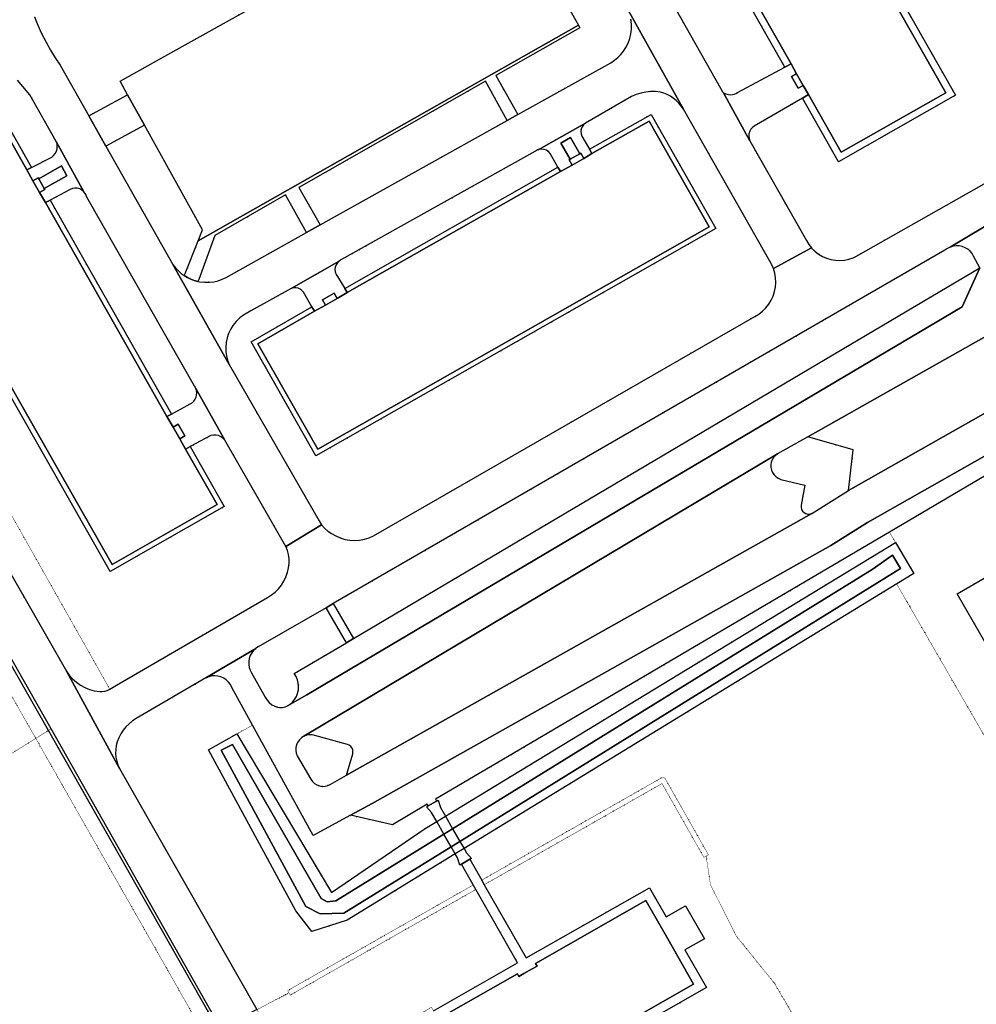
# Model space of a CAD drawing. Header units: millimetres. Extents: x 0 to 1134213, y -536989 to 313336.
# Tile 63 of 86: x 741176 to 869588, y -351230 to -219019. Entities that reach past the tile are written whole.
import ezdxf

# ---------------------------------------------------------------- set-up
doc = ezdxf.new("R2010")
doc.units = ezdxf.units.MM
doc.linetypes.add('DOT', pattern=[6.35, 0, -6.35])
for name, color, linetype in [('ondersteunendwaterdeel_oever_slootkant', 7, 'Continuous'), ('panden', 7, 'Continuous'), ('terreindeelbegroeid', 7, 'DOT'), ('waterdeel', 4, 'Continuous'), ('wegdeel_parkeervlak', 7, 'Continuous'), ('wegdeel_plein', 7, 'Continuous'), ('wegdeel_rijbaan', 7, 'Continuous'), ('wegdeel_voetpad', 7, 'Continuous')]:
    doc.layers.add(name, color=color, linetype=linetype)
doc.layers.add('overbruggingsdeel_dek', color=7, linetype='Continuous', true_color=0xf121cb)
doc.layers.add('scheiding_hek', color=7, linetype='Continuous', true_color=0x8a193f)

msp = doc.modelspace()

# ---------------------------------------------------------------- linework, layer by layer
at = {"layer": 'ondersteunendwaterdeel_oever_slootkant'}
for points in [[(858740.7, -289217.6, 0), (861191.7, -293390.6, 0), (858901.7, -294791.6, 0), (800818.7, -330322.6, 0), (799649.7, -331037.6, 0), (785141.7, -339912.6, 0), (780385.7, -341473.6, 0), (778242.7, -338678.6, 0), (766515.7, -317056.6, 0), (770344.7, -314918.6, 0), (783015.7, -336223.6, 0), (795610.7, -327638.6, 0), (797167.7, -326683.6, 0), (798336.7, -325968.6, 0), (799476.7, -325269.6, 0)], [(798130.7, -328372.6, 0), (783606.7, -337344.6, 0), (782469.7, -337490.6, 0), (781624.7, -337015.6, 0), (769744.7, -316341.6, 0), (768211.7, -317094.6, 0), (779578.7, -338085.6, 0), (781513.7, -339086.6, 0), (784691.7, -338997.6, 0), (799099.7, -330072.6, 0), (800263.7, -329349.6, 0), (859395.7, -292716.6, 0), (858320.7, -290914.6, 0), (855623.7, -292856.6, 0), (799296.7, -327652.6, 0)]]:
    msp.add_polyline3d(points, close=True, dxfattribs=at)
at = {"layer": 'overbruggingsdeel_dek'}
msp.add_polyline3d([(800469.7, -332404.6, 0), (800251.7, -332528.6, 0), (799943.7, -331553.6, 0), (799649.7, -331037.6, 0), (799099.7, -330072.6, 0), (798130.7, -328372.6, 0), (797167.7, -326683.6, 0), (796477.7, -325472.6, 0), (795795.7, -324710.6, 0), (796013.7, -324586.6, 0), (797142.7, -323942.6, 0), (797359.7, -323818.6, 0), (797667.7, -324794.6, 0), (798336.7, -325968.6, 0), (799296.7, -327652.6, 0), (800263.7, -329349.6, 0), (800818.7, -330322.6, 0), (801133.7, -330875.6, 0), (801816.7, -331637.6, 0), (801598.7, -331761.6, 0)], close=True, dxfattribs=at)
at = {"layer": 'panden'}
for points in [[(847069.7, -229082.6, 0), (846361.7, -227834.6, 0), (845472.7, -226269.6, 0), (844715.7, -224940.6, 0), (828429.7, -196289.6, 0), (827563.7, -194764.6, 0), (826674.7, -193199.6, 0), (825901.7, -191841.6, 0), (821630.7, -184326.6, 0), (835663.7, -176346.6, 0), (865489.7, -228818.6, 0), (851456.7, -236797.6, 0)], [(742128.7, -239189.6, 0), (742961.7, -240653.6, 0), (743850.7, -242217.6, 0), (744628.7, -243587.6, 0), (760948.7, -272299.6, 0), (761767.7, -273737.6, 0), (762656.7, -275302.6, 0), (763432.7, -276668.6, 0), (767677.7, -284135.6, 0), (753568.7, -292158.6, 0), (723675.7, -239570.6, 0), (737785.7, -231547.6, 0)], [(780730.7, -258172.6, 0), (782238.7, -257343.6, 0), (783803.7, -256454.6, 0), (785145.7, -255662.6, 0), (813756.7, -239393.6, 0), (815325.7, -238530.6, 0), (816889.7, -237640.6, 0), (817993.7, -236984.6, 0), (825680.7, -232642.6, 0), (833737.7, -246816.6, 0), (781189.7, -276695.6, 0), (773132.7, -262521.6, 0)], [(828163.7, -342425.6, 0), (831640.7, -348524.6, 0), (816827.7, -356968.6, 0), (814395.7, -358354.6, 0), (799582.7, -366798.6, 0), (796106.7, -360699.6, 0), (793184.7, -355573.6, 0), (807999.7, -347128.6, 0), (808197.7, -347476.6, 0), (808848.7, -347105.6, 0), (809977.7, -346461.6, 0), (810629.7, -346089.6, 0), (810429.7, -345743.6, 0), (825242.7, -337300.6, 0)]]:
    msp.add_polyline3d(points, close=True, dxfattribs=at)
at = {"layer": 'scheiding_hek'}
for p, q in [((745032.7, -314465.6), (728420.7, -285263.6)), ((767886.7, -354638.6), (745032.7, -314465.6))]:
    msp.add_line(p, q, dxfattribs=at)
at = {"layer": 'terreindeelbegroeid'}
for points in [[(876720.7, -237634.6, 0), (853411.7, -250827.6, 0), (853077.7, -250976.6, 0), (852496.7, -251170.6, 0), (851896.7, -251292.6, 0), (851286.7, -251340.6, 0), (850674.7, -251313.6, 0), (850070.7, -251212.6, 0), (849483.7, -251038.6, 0), (848922.7, -250794.6, 0), (848395.7, -250483.6, 0), (847909.7, -250110.6, 0), (847473.7, -249680.6, 0), (847466.7, -249671.6, 0), (847092.7, -249201.6, 0), (846772.7, -248679.6, 0), (839204.7, -235304.6, 0), (839087.7, -234991.6, 0), (839041.7, -234660.6, 0), (839069.7, -234327.6, 0), (839169.7, -234008.6, 0), (839335.7, -233719.6, 0), (839561.7, -233473.6, 0), (839768.7, -233328.6, 0), (846254.7, -229556.6, 0), (851102.7, -238083.6, 0), (866774.7, -229171.6, 0), (836017.7, -175061.6, 0)], [(777602.7, -214429.6, 0), (760680.7, -223916.6, 0), (754673.7, -227283.6, 0), (755662.7, -229101.6, 0), (750459.7, -231933.6, 0), (746623.7, -225145.6, 0), (745942.7, -224138.6, 0), (745304.7, -223104.6, 0), (744710.7, -222043.6, 0), (744074.7, -220778.6, 0), (743533.7, -219542.6, 0), (743177.7, -218631.6, 0)], [(823219.7, -218970.6, 0), (823292.7, -219617.6, 0), (823289.7, -220269.6, 0), (823212.7, -220916.6, 0), (823061.7, -221551.6, 0), (822838.7, -222163.6, 0), (822546.7, -222746.6, 0), (822227.7, -223230.6, 0), (821862.7, -223680.6, 0), (821455.7, -224093.6, 0), (821010.7, -224465.6, 0), (820532.7, -224791.6, 0), (808026.7, -231771.6, 0), (805076.7, -226524.6, 0), (816354.7, -220091.6, 0), (816172.7, -219764.6, 0), (814882.7, -217450.6, 0)], [(740872.7, -227145.6, 0), (742544.7, -229101.6, 0), (746084.7, -235362.6, 0), (746184.7, -235686.6, 0), (746219.7, -236023.6, 0), (746190.7, -236360.6, 0), (746096.7, -236686.6, 0), (745942.7, -236987.6, 0), (745733.7, -237253.6, 0), (745476.7, -237475.6, 0), (742751.7, -238870.6, 0), (738048.7, -230593.6, 0)], [(722722.7, -239308.6, 0), (753305.7, -293112.6, 0), (768631.7, -284398.6, 0), (764050.7, -276340.6, 0), (766852.7, -274853.6, 0), (767191.7, -274786.6, 0), (767536.7, -274791.6, 0), (767874.7, -274867.6, 0), (768188.7, -275010.6, 0), (768466.7, -275215.6, 0), (768697.7, -275474.6, 0), (776917.7, -289770.6, 0), (777134.7, -290297.6, 0), (777276.7, -290848.6, 0), (777341.7, -291414.6, 0), (777328.7, -291984.6, 0), (777260.7, -292615.6, 0), (777122.7, -293230.6, 0), (776917.7, -293825.6, 0), (776646.7, -294394.6, 0), (776314.7, -294929.6, 0), (775923.7, -295423.6, 0), (775480.7, -295871.6, 0), (774990.7, -296266.6, 0), (774457.7, -296605.6, 0), (754165.7, -308377.6, 0), (753704.7, -308625.6, 0), (753256.7, -308894.6, 0), (739403.7, -284374.6, 0)], [(739403.7, -284374.6, 0), (753256.7, -308894.6, 0), (752922.7, -309076.6, 0), (752598.7, -309187.6, 0), (752261.7, -309245.6, 0), (751919.7, -309248.6, 0), (751179.7, -309133.6, 0), (750533.7, -308950.6, 0), (749913.7, -308695.6, 0), (749325.7, -308370.6, 0), (748779.7, -307980.6, 0), (748281.7, -307530.6, 0), (747838.7, -307026.6, 0), (747455.7, -306475.6, 0), (711762.7, -244084.6, 0)], [(845902.7, -354221.6, 0), (842495.7, -348408.6, 0), (837363.7, -342058.6, 0), (833906.7, -335171.6, 0), (833323.7, -331329.6, 0), (833627.7, -331156.6, 0), (827829.7, -320939.6, 0), (827740.7, -320836.6, 0), (827618.7, -320774.6, 0), (827482.7, -320765.6, 0), (827352.7, -320808.6, 0), (803193.7, -334559.6, 0), (801598.7, -331761.6, 0), (800469.7, -332404.6, 0), (802064.7, -335202.6, 0), (777152.7, -349382.6, 0), (777325.7, -349686.6, 0), (773023.7, -351943.6, 0), (754595.7, -319550.6, 0), (754371.7, -319074.6, 0), (754204.7, -318574.6, 0), (754097.7, -318059.6, 0), (754049.7, -317535.6, 0), (754063.7, -317010.6, 0), (754138.7, -316489.6, 0), (754272.7, -315980.6, 0), (754481.7, -315433.6, 0), (754747.7, -314911.6, 0), (755065.7, -314420.6, 0), (755434.7, -313965.6, 0), (755848.7, -313551.6, 0), (756303.7, -313183.6, 0), (756794.7, -312864.6, 0), (766165.7, -307404.6, 0), (766548.7, -307239.6, 0), (766953.7, -307141.6, 0), (767369.7, -307112.6, 0), (767784.7, -307154.6, 0), (768187.7, -307264.6, 0), (768564.7, -307441.6, 0), (768907.7, -307678.6, 0), (769206.7, -307970.6, 0), (769451.7, -308307.6, 0), (769636.7, -308681.6, 0), (772425.7, -313756.6, 0), (770344.7, -314918.6, 0), (766515.7, -317056.6, 0), (778242.7, -338678.6, 0), (780385.7, -341473.6, 0), (785141.7, -339912.6, 0), (799649.7, -331037.6, 0), (800818.7, -330322.6, 0), (858901.7, -294791.6, 0), (875914.7, -324262.6, 0)], [(771531.7, -365090.6, 0), (743335.7, -315525.6, 0), (745032.7, -314465.6, 0), (767886.7, -354638.6, 0)], [(817451.7, -358062.6, 0), (833358.7, -348995.6, 0), (830466.7, -343921.6, 0), (833090.7, -342426.6, 0), (830569.7, -338004.6, 0), (827946.7, -339499.6, 0), (825707.7, -335572.6, 0), (809150.7, -345010.6, 0), (803539.7, -335167.6, 0), (827394.7, -321589.6, 0), (833019.7, -331502.6, 0), (833323.7, -331329.6, 0), (833906.7, -335171.6, 0), (837363.7, -342058.6, 0), (842495.7, -348408.6, 0), (845902.7, -354221.6, 0)]]:
    msp.add_polyline3d(points, dxfattribs=at)
for points in [[(843883.7, -225385.6, 0), (837526.7, -228788.6, 0), (837318.7, -228921.6, 0), (837090.7, -229018.6, 0), (836850.7, -229077.6, 0), (836577.7, -229096.6, 0), (836305.7, -229065.6, 0), (835956.7, -228995.6, 0), (835630.7, -228851.6, 0), (835520.7, -228699.6, 0), (835239.7, -228226.6, 0), (820502.7, -202092.6, 0), (820397.7, -201795.6, 0), (820354.7, -201483.6, 0), (820375.7, -201169.6, 0), (820460.7, -200866.6, 0), (820590.7, -200623.6, 0), (820759.7, -200405.6, 0), (821007.7, -200198.6, 0), (827595.7, -196729.6, 0)], [(684118.7, -220639.6, 0), (722599.7, -288881.6, 0), (728420.7, -285263.6, 0), (745032.7, -314465.6, 0), (743335.7, -315525.6, 0), (727710.7, -288059.6, 0), (721882.7, -291681.6, 0), (705843.7, -263238.6, 0), (703446.7, -258988.6, 0), (703124.7, -258417.6, 0), (700713.7, -254141.6, 0), (699968.7, -251751.6, 0), (689700.7, -233526.6, 0), (688098.7, -231769.6, 0), (682484.7, -221814.6, 0), (681593.7, -220506.6, 0), (683422.7, -219406.6, 0)], [(806627.7, -232552.6, 0), (781531.7, -246569.6, 0), (778647.7, -241536.6, 0), (803695.7, -227291.6, 0)], [(830266.7, -231052.6, 0), (842106.7, -251868.6, 0), (842357.7, -252442.6, 0), (842538.7, -253042.6, 0), (842646.7, -253661.6, 0), (842678.7, -254287.6, 0), (842635.7, -254912.6, 0), (842518.7, -255528.6, 0), (842327.7, -256125.6, 0), (842066.7, -256696.6, 0), (841738.7, -257230.6, 0), (841348.7, -257722.6, 0), (840903.7, -258163.6, 0), (840407.7, -258547.6, 0), (839869.7, -258869.6, 0), (788686.7, -288346.6, 0), (788080.7, -288595.6, 0), (787451.7, -288779.6, 0), (786807.7, -288896.6, 0), (786153.7, -288944.6, 0), (785498.7, -288923.6, 0), (784848.7, -288795.6, 0), (784215.7, -288597.6, 0), (783543.7, -288301.6, 0), (783013.7, -288030.6, 0), (782522.7, -287690.6, 0), (782081.7, -287289.6, 0), (781696.7, -286832.6, 0), (781376.7, -286328.6, 0), (769314.7, -265327.6, 0), (769092.7, -264758.6, 0), (768938.7, -264168.6, 0), (768852.7, -263563.6, 0), (768836.7, -262953.6, 0), (768890.7, -262345.6, 0), (769014.7, -261747.6, 0), (769206.7, -261167.6, 0), (769463.7, -260613.6, 0), (769793.7, -260078.6, 0), (770244.7, -259522.6, 0), (770715.7, -259070.6, 0), (771226.7, -258682.6, 0), (772218.7, -258112.6, 0), (777639.7, -255118.6, 0), (777932.7, -255041.6, 0), (778236.7, -255029.6, 0), (778535.7, -255083.6, 0), (778814.7, -255201.6, 0), (779062.7, -255377.6, 0), (779266.7, -255602.6, 0), (780401.7, -257597.6, 0), (772228.7, -262273.6, 0), (780940.7, -277600.6, 0), (834641.7, -247064.6, 0), (825928.7, -231738.6, 0), (817657.7, -236413.6, 0), (816631.7, -234670.6, 0), (816533.7, -234359.6, 0), (816510.7, -234034.6, 0), (816561.7, -233713.6, 0), (816683.7, -233413.6, 0), (816873.7, -233146.6, 0), (817127.7, -232925.6, 0), (823318.7, -229325.6, 0), (823926.7, -229062.6, 0), (824559.7, -228864.6, 0), (825208.7, -228732.6, 0), (825868.7, -228668.6, 0), (826531.7, -228674.6, 0), (827189.7, -228748.6, 0), (827655.7, -228873.6, 0), (828100.7, -229049.6, 0), (828523.7, -229275.6, 0), (828917.7, -229548.6, 0), (829280.7, -229865.6, 0), (829637.7, -230232.6, 0), (829965.7, -230626.6, 0)], [(765143.7, -248732.6, 0), (763386.7, -253118.6, 0), (763259.7, -253381.6, 0), (762853.7, -253086.6, 0), (762476.7, -252753.6, 0), (762088.7, -252340.6, 0), (761744.7, -251890.6, 0), (752752.7, -235991.6, 0), (757908.7, -233184.6, 0), (765736.7, -247253.6, 0)], [(813433.7, -238814.6, 0), (784804.7, -255093.6, 0), (783849.7, -253503.6, 0), (783661.7, -253221.6, 0), (783534.7, -252889.6, 0), (783496.7, -252566.6, 0), (783533.7, -252243.6, 0), (783642.7, -251936.6, 0), (783817.7, -251662.6, 0), (784051.7, -251435.6, 0), (784227.7, -251319.6, 0), (784392.7, -251240.6, 0), (810321.7, -236729.6, 0), (810487.7, -236611.6, 0), (810672.7, -236514.6, 0), (810763.7, -236482.6, 0), (810825.7, -236460.6, 0), (811244.7, -236397.6, 0), (811576.7, -236435.6, 0), (811892.7, -236549.6, 0), (812172.7, -236732.6, 0), (812404.7, -236974.6, 0)], [(749783.7, -242115.6, 0), (749962.7, -242342.6, 0), (750101.7, -242596.6, 0), (750196.7, -242869.6, 0), (764801.7, -268523.6, 0), (764900.7, -268811.6, 0), (764942.7, -269112.6, 0), (764926.7, -269416.6, 0), (764854.7, -269711.6, 0), (764726.7, -269987.6, 0), (764549.7, -270235.6, 0), (764316.7, -270453.6, 0), (764044.7, -270621.6, 0), (761563.7, -271965.6, 0), (745244.7, -243256.6, 0), (747937.7, -241810.6, 0), (748247.7, -241693.6, 0), (748576.7, -241643.6, 0), (748907.7, -241662.6, 0), (749227.7, -241749.6, 0), (749522.7, -241901.6, 0)], [(779693.7, -247595.6, 0), (768906.7, -253620.6, 0), (768369.7, -253876.6, 0), (767808.7, -254073.6, 0), (767229.7, -254207.6, 0), (766639.7, -254278.6, 0), (766044.7, -254284.6, 0), (765317.7, -254201.6, 0), (765085.7, -254157.6, 0), (765203.7, -253895.6, 0), (767361.7, -247998.6, 0), (776862.7, -242558.6, 0)], [(870072.7, -252352.6, 0), (785974.7, -302111.6, 0), (783263.7, -297420.6, 0), (865384.7, -249959.6, 0), (865711.7, -249727.6, 0), (866073.7, -249550.6, 0), (866469.7, -249431.6, 0), (866878.7, -249379.6, 0), (867291.7, -249396.6, 0), (867695.7, -249481.6, 0), (868080.7, -249631.6, 0), (868435.7, -249843.6, 0), (868750.7, -250111.6, 0), (869016.7, -250426.6, 0), (869226.7, -250782.6, 0)], [(898900.7, -267125.6, 0), (903799.7, -275991.6, 0), (904153.7, -276631.6, 0), (900576.7, -278698.6, 0), (899691.7, -277169.6, 0), (867034.7, -296113.6, 0), (876660.7, -312788.6, 0), (881776.7, -321650.6, 0), (881379.7, -321876.6, 0), (881629.7, -322309.6, 0), (880518.7, -322941.6, 0), (880016.7, -322070.6, 0), (875914.7, -324262.6, 0), (858901.7, -294791.6, 0), (861191.7, -293390.6, 0), (858740.7, -289217.6, 0), (857928.7, -287838.6, 0), (885431.7, -271648.6, 0), (884411.7, -269851.6, 0), (883109.7, -267559.6, 0), (895152.7, -260616.6, 0)], [(743335.7, -315525.6, 0), (737422.7, -319218.6, 0), (737223.7, -310235.6, 0), (731345.7, -299643.6, 0), (728092.7, -295871.6, 0), (721392.7, -292257.6, 0), (715595.7, -285689.6, 0), (710347.7, -275615.6, 0), (708351.7, -268523.6, 0), (706053.7, -263880.6, 0), (705843.7, -263238.6, 0), (721882.7, -291681.6, 0), (727710.7, -288059.6, 0)], [(853068.7, -276790.6, 0), (852442.7, -282239.6, 0), (847508.7, -285306.6, 0), (847245.7, -285388.6, 0), (846970.7, -285398.6, 0), (846701.7, -285333.6, 0), (846460.7, -285199.6, 0), (846264.7, -285006.6, 0), (846126.7, -284767.6, 0), (846056.7, -284500.6, 0), (846061.7, -284224.6, 0), (846575.7, -281517.6, 0), (843336.7, -280741.6, 0), (843004.7, -280598.6, 0), (842704.7, -280396.6, 0), (842448.7, -280141.6, 0), (842245.7, -279842.6, 0), (842101.7, -279510.6, 0), (842022.7, -279158.6, 0), (842011.7, -278796.6, 0), (842068.7, -278439.6, 0), (842191.7, -278099.6, 0), (842376.7, -277789.6, 0), (842616.7, -277518.6, 0), (842902.7, -277298.6, 0), (846951.7, -275040.6, 0)], [(745379.7, -314248.6, 0), (745032.7, -314465.6, 0), (728420.7, -285263.6, 0), (728812.7, -285039.6, 0)], [(858740.7, -289217.6, 0), (799476.7, -325269.6, 0), (798336.7, -325968.6, 0), (797167.7, -326683.6, 0), (795610.7, -327638.6, 0), (783015.7, -336223.6, 0), (770344.7, -314918.6, 0), (772425.7, -313756.6, 0), (780571.7, -328579.6, 0), (785572.7, -325850.6, 0), (791216.7, -327110.6, 0), (795885.7, -324362.6, 0), (796013.7, -324586.6, 0), (797142.7, -323942.6, 0), (797005.7, -323702.6, 0), (857928.7, -287838.6, 0)], [(785027.7, -302671.6, 0), (778022.7, -306816.6, 0), (778273.7, -307210.6, 0), (778459.7, -307638.6, 0), (778576.7, -308091.6, 0), (778620.7, -308555.6, 0), (778591.7, -309022.6, 0), (778489.7, -309477.6, 0), (778317.7, -309912.6, 0), (778080.7, -310314.6, 0), (777782.7, -310673.6, 0), (777431.7, -310982.6, 0), (777133.7, -311166.6, 0), (776807.7, -311295.6, 0), (776463.7, -311366.6, 0), (776112.7, -311375.6, 0), (775766.7, -311324.6, 0), (775433.7, -311212.6, 0), (775037.7, -311000.6, 0), (774684.7, -310723.6, 0), (774385.7, -310389.6, 0), (774148.7, -310007.6, 0), (772305.7, -306731.6, 0), (772119.7, -306372.6, 0), (771993.7, -305987.6, 0), (771931.7, -305588.6, 0), (771933.7, -305184.6, 0), (771999.7, -304785.6, 0), (772129.7, -304402.6, 0), (772319.7, -304044.6, 0), (772563.7, -303722.6, 0), (772856.7, -303443.6, 0), (773160.7, -303231.6, 0), (773493.7, -303066.6, 0), (782310.7, -297970.6, 0)], [(768187.7, -354480.6, 0), (767886.7, -354638.6, 0), (745032.7, -314465.6, 0), (745379.7, -314248.6, 0)], [(653355.7, -331927.6, 0), (654230.7, -331442.6, 0), (668275.7, -323773.6, 0), (669420.7, -325458.6, 0), (686817.7, -350829.6, 0), (698132.7, -343761.6, 0), (711236.7, -335576.6, 0), (725870.7, -326434.6, 0), (737422.7, -319218.6, 0), (743335.7, -315525.6, 0), (771531.7, -365090.6, 0), (767463.7, -367396.6, 0), (771603.7, -374700.6, 0), (705876.7, -411764.6, 0), (663154.7, -334689.6, 0), (656827.7, -338196.6, 0)], [(785043.7, -320454.6, 0), (782868.7, -321713.6, 0), (782529.7, -321868.6, 0), (782166.7, -321954.6, 0), (781794.7, -321966.6, 0), (781426.7, -321906.6, 0), (781077.7, -321775.6, 0), (780760.7, -321578.6, 0), (780489.7, -321323.6, 0), (780272.7, -321020.6, 0), (778428.7, -317850.6, 0), (778295.7, -317491.6, 0), (778234.7, -317113.6, 0), (778248.7, -316731.6, 0), (778335.7, -316358.6, 0), (778492.7, -316010.6, 0), (778714.7, -315698.6, 0), (778992.7, -315435.6, 0), (779315.7, -315231.6, 0), (779672.7, -315093.6, 0), (780049.7, -315027.6, 0), (780431.7, -315035.6, 0), (780805.7, -315117.6, 0), (785182.7, -316340.6, 0), (785422.7, -316444.6, 0), (785627.7, -316607.6, 0), (785784.7, -316817.6, 0), (785880.7, -317061.6, 0), (785911.7, -317321.6, 0), (785873.7, -317580.6, 0)], [(827829.7, -320939.6, 0), (833627.7, -331156.6, 0), (833323.7, -331329.6, 0), (833019.7, -331502.6, 0), (827394.7, -321589.6, 0), (803539.7, -335167.6, 0), (803366.7, -334863.6, 0), (803193.7, -334559.6, 0), (827352.7, -320808.6, 0), (827482.7, -320765.6, 0), (827618.7, -320774.6, 0), (827740.7, -320836.6, 0)], [(808021.7, -345654.6, 0), (796725.7, -352093.6, 0), (796636.7, -351935.6, 0), (796464.7, -351630.6, 0), (790994.7, -354723.6, 0), (790711.7, -354876.6, 0), (790862.7, -355201.6, 0), (792926.7, -358821.6, 0), (790638.7, -360168.6, 0), (790362.7, -360338.6, 0), (790511.7, -360643.6, 0), (799720.7, -376830.6, 0), (800024.7, -376657.6, 0), (800194.7, -376560.6, 0), (800972.7, -377930.6, 0), (791038.7, -383607.6, 0), (773023.7, -351943.6, 0), (777325.7, -349686.6, 0), (777498.7, -349990.6, 0), (802410.7, -335810.6, 0)], [(802410.7, -335810.6, 0), (777498.7, -349990.6, 0), (777325.7, -349686.6, 0), (777152.7, -349382.6, 0), (802064.7, -335202.6, 0), (802237.7, -335506.6, 0)]]:
    msp.add_polyline3d(points, close=True, dxfattribs=at)
at = {"layer": 'waterdeel'}
msp.add_polyline3d([(799099.7, -330072.6, 0), (784691.7, -338997.6, 0), (781513.7, -339086.6, 0), (779578.7, -338085.6, 0), (768211.7, -317094.6, 0), (769744.7, -316341.6, 0), (781624.7, -337015.6, 0), (782469.7, -337490.6, 0), (783606.7, -337344.6, 0), (798130.7, -328372.6, 0), (799296.7, -327652.6, 0), (855623.7, -292856.6, 0), (858320.7, -290914.6, 0), (859395.7, -292716.6, 0), (800263.7, -329349.6, 0)], close=True, dxfattribs=at)
at = {"layer": 'wegdeel_parkeervlak'}
for points in [[(777133.7, -311166.6, 0), (777431.7, -310982.6, 0), (777782.7, -310673.6, 0), (778080.7, -310314.6, 0), (778317.7, -309912.6, 0), (778489.7, -309477.6, 0), (778591.7, -309022.6, 0), (778620.7, -308555.6, 0), (778576.7, -308091.6, 0), (778459.7, -307638.6, 0), (778273.7, -307210.6, 0), (778022.7, -306816.6, 0), (785027.7, -302671.6, 0), (785974.7, -302111.6, 0), (870072.7, -252352.6, 0), (867693.7, -257594.6, 0), (779702.7, -309656.6, 0)], [(857928.7, -287838.6, 0), (797005.7, -323702.6, 0), (797142.7, -323942.6, 0), (796013.7, -324586.6, 0), (795885.7, -324362.6, 0), (791216.7, -327110.6, 0), (785572.7, -325850.6, 0), (788503.7, -324244.6, 0), (850055.7, -289610.6, 0), (854997.7, -286538.6, 0), (876676.7, -274236.6, 0), (884411.7, -269851.6, 0), (885431.7, -271648.6, 0)], [(847508.7, -285306.6, 0), (785043.7, -320454.6, 0), (785873.7, -317580.6, 0), (785911.7, -317321.6, 0), (785880.7, -317061.6, 0), (785784.7, -316817.6, 0), (785627.7, -316607.6, 0), (785422.7, -316444.6, 0), (785182.7, -316340.6, 0), (780805.7, -315117.6, 0), (780431.7, -315035.6, 0), (780049.7, -315027.6, 0), (779672.7, -315093.6, 0), (779315.7, -315231.6, 0), (842902.7, -277298.6, 0), (842616.7, -277518.6, 0), (842376.7, -277789.6, 0), (842191.7, -278099.6, 0), (842068.7, -278439.6, 0), (842011.7, -278796.6, 0), (842022.7, -279158.6, 0), (842101.7, -279510.6, 0), (842245.7, -279842.6, 0), (842448.7, -280141.6, 0), (842704.7, -280396.6, 0), (843004.7, -280598.6, 0), (843336.7, -280741.6, 0), (846575.7, -281517.6, 0), (846061.7, -284224.6, 0), (846056.7, -284500.6, 0), (846126.7, -284767.6, 0), (846264.7, -285006.6, 0), (846460.7, -285199.6, 0), (846701.7, -285333.6, 0), (846970.7, -285398.6, 0), (847245.7, -285388.6, 0)]]:
    msp.add_polyline3d(points, close=True, dxfattribs=at)
msp.add_polyline3d([(874865.7, -269515.6, 0), (852442.7, -282239.6, 0), (853068.7, -276790.6, 0), (846951.7, -275040.6, 0), (870908.7, -261503.6, 0)], dxfattribs=at)
at = {"layer": 'wegdeel_plein'}
msp.add_polyline3d([(807076.7, -203359.6, 0), (807951.7, -205012.6, 0), (813159.7, -214357.6, 0), (813304.7, -214618.6, 0), (814736.7, -217187.6, 0), (814882.7, -217450.6, 0), (816172.7, -219764.6, 0), (765143.7, -248732.6, 0), (765736.7, -247253.6, 0), (757908.7, -233184.6, 0), (755662.7, -229101.6, 0), (754673.7, -227283.6, 0), (760680.7, -223916.6, 0), (777602.7, -214429.6, 0), (777863.7, -214283.6, 0), (779520.7, -213354.6, 0), (779782.7, -213207.6, 0), (784797.7, -210395.6, 0), (785739.7, -209867.6, 0), (797140.7, -203476.6, 0), (804728.7, -199222.6, 0)], close=True, dxfattribs=at)
at = {"layer": 'wegdeel_rijbaan'}
msp.add_polyline3d([(671676.7, -173682.6, 0), (677377.7, -183635.6, 0), (681337.7, -190736.6, 0), (681419.7, -190908.6, 0), (681522.7, -191068.6, 0), (695844.7, -216639.6, 0), (700086.7, -223957.6, 0), (706253.7, -234627.6, 0), (711762.7, -244084.6, 0), (747455.7, -306475.6, 0), (754595.7, -319550.6, 0), (773023.7, -351943.6, 0), (768187.7, -354480.6, 0), (745379.7, -314248.6, 0), (728812.7, -285039.6, 0), (727812.7, -283286.6, 0), (690842.7, -218484.6, 0), (689201.7, -215608.6, 0), (688590.7, -214537.6, 0), (686911.7, -211593.6, 0), (675136.7, -190954.6, 0), (659714.7, -163956.6, 0), (663328.7, -159106.6, 0)], close=True, dxfattribs=at)
for points in [[(820502.7, -202092.6, 0), (835239.7, -228226.6, 0), (835520.7, -228699.6, 0), (835630.7, -228851.6, 0), (839204.7, -235304.6, 0), (846772.7, -248679.6, 0), (847092.7, -249201.6, 0), (847466.7, -249671.6, 0), (842357.7, -252442.6, 0), (842106.7, -251868.6, 0), (830266.7, -231052.6, 0), (822855.7, -217720.6, 0)], [(822855.7, -217720.6, 0), (830266.7, -231052.6, 0), (829965.7, -230626.6, 0), (829637.7, -230232.6, 0), (829280.7, -229865.6, 0), (828917.7, -229548.6, 0), (828523.7, -229275.6, 0), (828100.7, -229049.6, 0), (827655.7, -228873.6, 0), (827189.7, -228748.6, 0), (826531.7, -228674.6, 0), (825868.7, -228668.6, 0), (825208.7, -228732.6, 0), (824559.7, -228864.6, 0), (823926.7, -229062.6, 0), (823318.7, -229325.6, 0), (817127.7, -232925.6, 0), (810763.7, -236482.6, 0), (810672.7, -236514.6, 0), (810487.7, -236611.6, 0), (810321.7, -236729.6, 0), (784392.7, -251240.6, 0), (784227.7, -251319.6, 0), (784051.7, -251435.6, 0), (777639.7, -255118.6, 0), (772218.7, -258112.6, 0), (771226.7, -258682.6, 0), (770715.7, -259070.6, 0), (770244.7, -259522.6, 0), (769793.7, -260078.6, 0), (769463.7, -260613.6, 0), (769206.7, -261167.6, 0), (769014.7, -261747.6, 0), (768890.7, -262345.6, 0), (768836.7, -262953.6, 0), (768852.7, -263563.6, 0), (768938.7, -264168.6, 0), (769092.7, -264758.6, 0), (769314.7, -265327.6, 0), (761744.7, -251890.6, 0), (762088.7, -252340.6, 0), (762476.7, -252753.6, 0), (762853.7, -253086.6, 0), (763259.7, -253381.6, 0), (763687.7, -253637.6, 0), (764136.7, -253853.6, 0), (764604.7, -254026.6, 0), (765085.7, -254157.6, 0), (765317.7, -254201.6, 0), (766044.7, -254284.6, 0), (766639.7, -254278.6, 0), (767229.7, -254207.6, 0), (767808.7, -254073.6, 0), (768369.7, -253876.6, 0), (768906.7, -253620.6, 0), (779693.7, -247595.6, 0), (781531.7, -246569.6, 0), (806627.7, -232552.6, 0), (808026.7, -231771.6, 0), (820532.7, -224791.6, 0), (821010.7, -224465.6, 0), (821455.7, -224093.6, 0), (821862.7, -223680.6, 0), (822227.7, -223230.6, 0), (822546.7, -222746.6, 0), (822838.7, -222163.6, 0), (823061.7, -221551.6, 0), (823212.7, -220916.6, 0), (823289.7, -220269.6, 0), (823292.7, -219617.6, 0), (823219.7, -218970.6, 0)], [(743177.7, -218631.6, 0), (743533.7, -219542.6, 0), (744074.7, -220778.6, 0), (744710.7, -222043.6, 0), (745304.7, -223104.6, 0), (745942.7, -224138.6, 0), (746623.7, -225145.6, 0), (750459.7, -231933.6, 0), (752752.7, -235991.6, 0), (761744.7, -251890.6, 0), (769314.7, -265327.6, 0), (781376.7, -286328.6, 0), (781696.7, -286832.6, 0), (776917.7, -289770.6, 0), (768697.7, -275474.6, 0), (764801.7, -268523.6, 0), (750196.7, -242869.6, 0), (750101.7, -242596.6, 0), (749962.7, -242342.6, 0), (749783.7, -242115.6, 0), (746084.7, -235362.6, 0), (742544.7, -229101.6, 0), (740872.7, -227145.6, 0)], [(872868.7, -245512.6, 0), (866073.7, -249550.6, 0), (865711.7, -249727.6, 0), (865384.7, -249959.6, 0), (783263.7, -297420.6, 0), (782310.7, -297970.6, 0), (773493.7, -303066.6, 0), (773160.7, -303231.6, 0), (772856.7, -303443.6, 0), (766165.7, -307404.6, 0), (756794.7, -312864.6, 0), (756303.7, -313183.6, 0), (755848.7, -313551.6, 0), (755434.7, -313965.6, 0), (755065.7, -314420.6, 0), (754747.7, -314911.6, 0), (754481.7, -315433.6, 0), (754272.7, -315980.6, 0), (754138.7, -316489.6, 0), (754063.7, -317010.6, 0), (754049.7, -317535.6, 0), (754097.7, -318059.6, 0), (754204.7, -318574.6, 0), (754371.7, -319074.6, 0), (754595.7, -319550.6, 0), (747455.7, -306475.6, 0), (747838.7, -307026.6, 0), (748281.7, -307530.6, 0), (748779.7, -307980.6, 0), (749325.7, -308370.6, 0), (749913.7, -308695.6, 0), (750533.7, -308950.6, 0), (751179.7, -309133.6, 0), (751919.7, -309248.6, 0), (752261.7, -309245.6, 0), (752598.7, -309187.6, 0), (752922.7, -309076.6, 0), (753256.7, -308894.6, 0), (753704.7, -308625.6, 0), (754165.7, -308377.6, 0), (774457.7, -296605.6, 0), (774990.7, -296266.6, 0), (775480.7, -295871.6, 0), (775923.7, -295423.6, 0), (776314.7, -294929.6, 0), (776646.7, -294394.6, 0), (776917.7, -293825.6, 0), (777122.7, -293230.6, 0), (777260.7, -292615.6, 0), (777328.7, -291984.6, 0), (777341.7, -291414.6, 0), (777276.7, -290848.6, 0), (777134.7, -290297.6, 0), (776917.7, -289770.6, 0), (781696.7, -286832.6, 0), (782081.7, -287289.6, 0), (782522.7, -287690.6, 0), (783013.7, -288030.6, 0), (783543.7, -288301.6, 0), (784215.7, -288597.6, 0), (784848.7, -288795.6, 0), (785498.7, -288923.6, 0), (786153.7, -288944.6, 0), (786807.7, -288896.6, 0), (787451.7, -288779.6, 0), (788080.7, -288595.6, 0), (788686.7, -288346.6, 0), (839869.7, -258869.6, 0), (840407.7, -258547.6, 0), (840903.7, -258163.6, 0), (841348.7, -257722.6, 0), (841738.7, -257230.6, 0), (842066.7, -256696.6, 0), (842327.7, -256125.6, 0), (842518.7, -255528.6, 0), (842635.7, -254912.6, 0), (842678.7, -254287.6, 0), (842646.7, -253661.6, 0), (842538.7, -253042.6, 0), (842357.7, -252442.6, 0), (847466.7, -249671.6, 0), (847473.7, -249680.6, 0), (847909.7, -250110.6, 0), (848395.7, -250483.6, 0), (848922.7, -250794.6, 0), (849483.7, -251038.6, 0), (850070.7, -251212.6, 0), (850674.7, -251313.6, 0), (851286.7, -251340.6, 0), (851896.7, -251292.6, 0), (852496.7, -251170.6, 0), (853077.7, -250976.6, 0), (853411.7, -250827.6, 0), (876720.7, -237634.6, 0)], [(876676.7, -274236.6, 0), (854997.7, -286538.6, 0), (850055.7, -289610.6, 0), (788503.7, -324244.6, 0), (785572.7, -325850.6, 0), (780571.7, -328579.6, 0), (772425.7, -313756.6, 0), (769636.7, -308681.6, 0), (769451.7, -308307.6, 0), (769206.7, -307970.6, 0), (768907.7, -307678.6, 0), (768564.7, -307441.6, 0), (768187.7, -307264.6, 0), (767784.7, -307154.6, 0), (767369.7, -307112.6, 0), (766953.7, -307141.6, 0), (766548.7, -307239.6, 0), (766165.7, -307404.6, 0), (772856.7, -303443.6, 0), (772563.7, -303722.6, 0), (772319.7, -304044.6, 0), (772129.7, -304402.6, 0), (771999.7, -304785.6, 0), (771933.7, -305184.6, 0), (771931.7, -305588.6, 0), (771993.7, -305987.6, 0), (772119.7, -306372.6, 0), (772305.7, -306731.6, 0), (774148.7, -310007.6, 0), (774385.7, -310389.6, 0), (774684.7, -310723.6, 0), (775037.7, -311000.6, 0), (775433.7, -311212.6, 0), (775766.7, -311324.6, 0), (776112.7, -311375.6, 0), (776463.7, -311366.6, 0), (776807.7, -311295.6, 0), (777133.7, -311166.6, 0), (779702.7, -309656.6, 0), (867693.7, -257594.6, 0), (870072.7, -252352.6, 0), (869226.7, -250782.6, 0), (869016.7, -250426.6, 0), (868750.7, -250111.6, 0), (868435.7, -249843.6, 0), (868080.7, -249631.6, 0), (867695.7, -249481.6, 0), (867291.7, -249396.6, 0), (866878.7, -249379.6, 0), (866469.7, -249431.6, 0), (866073.7, -249550.6, 0), (872868.7, -245512.6, 0)], [(870908.7, -261503.6, 0), (846951.7, -275040.6, 0), (842902.7, -277298.6, 0), (779315.7, -315231.6, 0), (778992.7, -315435.6, 0), (778714.7, -315698.6, 0), (778492.7, -316010.6, 0), (778335.7, -316358.6, 0), (778248.7, -316731.6, 0), (778234.7, -317113.6, 0), (778295.7, -317491.6, 0), (778428.7, -317850.6, 0), (780272.7, -321020.6, 0), (780489.7, -321323.6, 0), (780760.7, -321578.6, 0), (781077.7, -321775.6, 0), (781426.7, -321906.6, 0), (781794.7, -321966.6, 0), (782166.7, -321954.6, 0), (782529.7, -321868.6, 0), (782868.7, -321713.6, 0), (785043.7, -320454.6, 0), (847508.7, -285306.6, 0), (852442.7, -282239.6, 0), (874865.7, -269515.6, 0)]]:
    msp.add_polyline3d(points, dxfattribs=at)
at = {"layer": 'wegdeel_voetpad'}
for points in [[(846254.7, -229556.6, 0), (847069.7, -229082.6, 0), (851456.7, -236797.6, 0), (865489.7, -228818.6, 0), (835663.7, -176346.6, 0), (821630.7, -184326.6, 0), (825901.7, -191841.6, 0), (825069.7, -192286.6, 0), (820146.7, -183906.6, 0), (821837.7, -183017.6, 0), (836017.7, -175061.6, 0), (866774.7, -229171.6, 0), (851102.7, -238083.6, 0)], [(844715.7, -224940.6, 0), (843883.7, -225385.6, 0), (827595.7, -196729.6, 0), (828429.7, -196289.6, 0)], [(808026.7, -231771.6, 0), (806627.7, -232552.6, 0), (803695.7, -227291.6, 0), (778647.7, -241536.6, 0), (781531.7, -246569.6, 0), (779693.7, -247595.6, 0), (776862.7, -242558.6, 0), (767361.7, -247998.6, 0), (765203.7, -253895.6, 0), (765085.7, -254157.6, 0), (764604.7, -254026.6, 0), (764136.7, -253853.6, 0), (763687.7, -253637.6, 0), (763259.7, -253381.6, 0), (763386.7, -253118.6, 0), (765143.7, -248732.6, 0), (816172.7, -219764.6, 0), (816354.7, -220091.6, 0), (805076.7, -226524.6, 0)], [(845472.7, -226269.6, 0), (844800.7, -226652.6, 0), (845691.7, -228216.6, 0), (846361.7, -227834.6, 0), (847069.7, -229082.6, 0), (846254.7, -229556.6, 0), (839768.7, -233328.6, 0), (839561.7, -233473.6, 0), (839335.7, -233719.6, 0), (839169.7, -234008.6, 0), (839069.7, -234327.6, 0), (839041.7, -234660.6, 0), (839087.7, -234991.6, 0), (839204.7, -235304.6, 0), (835630.7, -228851.6, 0), (835956.7, -228995.6, 0), (836305.7, -229065.6, 0), (836577.7, -229096.6, 0), (836850.7, -229077.6, 0), (837090.7, -229018.6, 0), (837318.7, -228921.6, 0), (837526.7, -228788.6, 0), (843883.7, -225385.6, 0), (844715.7, -224940.6, 0)], [(846361.7, -227834.6, 0), (845691.7, -228216.6, 0), (844800.7, -226652.6, 0), (845472.7, -226269.6, 0)], [(757908.7, -233184.6, 0), (752752.7, -235991.6, 0), (750459.7, -231933.6, 0), (755662.7, -229101.6, 0)], [(742751.7, -238870.6, 0), (742128.7, -239189.6, 0), (737785.7, -231547.6, 0), (723675.7, -239570.6, 0), (753568.7, -292158.6, 0), (767677.7, -284135.6, 0), (763432.7, -276668.6, 0), (764050.7, -276340.6, 0), (768631.7, -284398.6, 0), (753305.7, -293112.6, 0), (722722.7, -239308.6, 0), (738048.7, -230593.6, 0)], [(780401.7, -257597.6, 0), (780730.7, -258172.6, 0), (773132.7, -262521.6, 0), (781189.7, -276695.6, 0), (833737.7, -246816.6, 0), (825680.7, -232642.6, 0), (817993.7, -236984.6, 0), (817657.7, -236413.6, 0), (825928.7, -231738.6, 0), (834641.7, -247064.6, 0), (780940.7, -277600.6, 0), (772228.7, -262273.6, 0)], [(816631.7, -234670.6, 0), (817657.7, -236413.6, 0), (817993.7, -236984.6, 0), (816889.7, -237640.6, 0), (816494.7, -236945.6, 0), (816364.7, -237019.6, 0), (815129.7, -234845.6, 0), (813825.7, -235586.6, 0), (815059.7, -237760.6, 0), (814929.7, -237834.6, 0), (815325.7, -238530.6, 0), (813756.7, -239393.6, 0), (813433.7, -238814.6, 0), (812404.7, -236974.6, 0), (812172.7, -236732.6, 0), (811892.7, -236549.6, 0), (811576.7, -236435.6, 0), (811244.7, -236397.6, 0), (810825.7, -236460.6, 0), (810763.7, -236482.6, 0), (817127.7, -232925.6, 0), (816873.7, -233146.6, 0), (816683.7, -233413.6, 0), (816561.7, -233713.6, 0), (816510.7, -234034.6, 0), (816533.7, -234359.6, 0)], [(816364.7, -237019.6, 0), (815059.7, -237760.6, 0), (813825.7, -235586.6, 0), (815129.7, -234845.6, 0)], [(746084.7, -235362.6, 0), (749783.7, -242115.6, 0), (749522.7, -241901.6, 0), (749227.7, -241749.6, 0), (748907.7, -241662.6, 0), (748576.7, -241643.6, 0), (748247.7, -241693.6, 0), (747937.7, -241810.6, 0), (745244.7, -243256.6, 0), (744628.7, -243587.6, 0), (743850.7, -242217.6, 0), (744546.7, -241822.6, 0), (744472.7, -241692.6, 0), (747515.7, -239963.6, 0), (746774.7, -238659.6, 0), (743731.7, -240387.6, 0), (743657.7, -240257.6, 0), (742961.7, -240653.6, 0), (742128.7, -239189.6, 0), (742751.7, -238870.6, 0), (745476.7, -237475.6, 0), (745733.7, -237253.6, 0), (745942.7, -236987.6, 0), (746096.7, -236686.6, 0), (746190.7, -236360.6, 0), (746219.7, -236023.6, 0), (746184.7, -235686.6, 0)], [(816889.7, -237640.6, 0), (815325.7, -238530.6, 0), (814929.7, -237834.6, 0), (815059.7, -237760.6, 0), (816364.7, -237019.6, 0), (816494.7, -236945.6, 0)], [(744472.7, -241692.6, 0), (743731.7, -240387.6, 0), (746774.7, -238659.6, 0), (747515.7, -239963.6, 0)], [(813756.7, -239393.6, 0), (785145.7, -255662.6, 0), (784804.7, -255093.6, 0), (813433.7, -238814.6, 0)], [(744546.7, -241822.6, 0), (743850.7, -242217.6, 0), (742961.7, -240653.6, 0), (743657.7, -240257.6, 0), (743731.7, -240387.6, 0), (744472.7, -241692.6, 0)], [(761563.7, -271965.6, 0), (760948.7, -272299.6, 0), (744628.7, -243587.6, 0), (745244.7, -243256.6, 0)], [(777639.7, -255118.6, 0), (784051.7, -251435.6, 0), (783817.7, -251662.6, 0), (783642.7, -251936.6, 0), (783533.7, -252243.6, 0), (783496.7, -252566.6, 0), (783534.7, -252889.6, 0), (783661.7, -253221.6, 0), (783849.7, -253503.6, 0), (784804.7, -255093.6, 0), (785145.7, -255662.6, 0), (783803.7, -256454.6, 0), (783407.7, -255758.6, 0), (781843.7, -256648.6, 0), (782238.7, -257343.6, 0), (780730.7, -258172.6, 0), (780401.7, -257597.6, 0), (779266.7, -255602.6, 0), (779062.7, -255377.6, 0), (778814.7, -255201.6, 0), (778535.7, -255083.6, 0), (778236.7, -255029.6, 0), (777932.7, -255041.6, 0)], [(783803.7, -256454.6, 0), (782238.7, -257343.6, 0), (781843.7, -256648.6, 0), (783407.7, -255758.6, 0)], [(768697.7, -275474.6, 0), (768466.7, -275215.6, 0), (768188.7, -275010.6, 0), (767874.7, -274867.6, 0), (767536.7, -274791.6, 0), (767191.7, -274786.6, 0), (766852.7, -274853.6, 0), (764050.7, -276340.6, 0), (763432.7, -276668.6, 0), (762656.7, -275302.6, 0), (763352.7, -274906.6, 0), (762462.7, -273342.6, 0), (761767.7, -273737.6, 0), (760948.7, -272299.6, 0), (761563.7, -271965.6, 0), (764044.7, -270621.6, 0), (764316.7, -270453.6, 0), (764549.7, -270235.6, 0), (764726.7, -269987.6, 0), (764854.7, -269711.6, 0), (764926.7, -269416.6, 0), (764942.7, -269112.6, 0), (764900.7, -268811.6, 0), (764801.7, -268523.6, 0)], [(762656.7, -275302.6, 0), (761767.7, -273737.6, 0), (762462.7, -273342.6, 0), (763352.7, -274906.6, 0)], [(900576.7, -278698.6, 0), (909351.7, -293859.6, 0), (900960.7, -298721.6, 0), (902456.7, -301322.6, 0), (899702.7, -302915.6, 0), (896947.7, -304509.6, 0), (900686.7, -310921.6, 0), (895716.7, -313720.6, 0), (892043.7, -307341.6, 0), (889306.7, -308929.6, 0), (886569.7, -310517.6, 0), (885053.7, -307920.6, 0), (876660.7, -312788.6, 0), (867034.7, -296113.6, 0), (899691.7, -277169.6, 0)], [(785974.7, -302111.6, 0), (785027.7, -302671.6, 0), (782310.7, -297970.6, 0), (783263.7, -297420.6, 0)]]:
    msp.add_polyline3d(points, close=True, dxfattribs=at)
for points in [[(796725.7, -352093.6, 0), (808021.7, -345654.6, 0), (802410.7, -335810.6, 0), (802237.7, -335506.6, 0), (802064.7, -335202.6, 0), (800469.7, -332404.6, 0), (801598.7, -331761.6, 0), (803193.7, -334559.6, 0), (803366.7, -334863.6, 0), (803539.7, -335167.6, 0), (809150.7, -345010.6, 0), (825707.7, -335572.6, 0), (827946.7, -339499.6, 0), (830569.7, -338004.6, 0), (833090.7, -342426.6, 0), (830466.7, -343921.6, 0), (833358.7, -348995.6, 0), (817451.7, -358062.6, 0)], [(816827.7, -356968.6, 0), (831640.7, -348524.6, 0), (828163.7, -342425.6, 0), (825242.7, -337300.6, 0), (810429.7, -345743.6, 0), (810629.7, -346089.6, 0), (809977.7, -346461.6, 0), (808848.7, -347105.6, 0), (808197.7, -347476.6, 0), (807999.7, -347128.6, 0), (793184.7, -355573.6, 0)]]:
    msp.add_polyline3d(points, dxfattribs=at)

doc.saveas('drawing.dxf')
